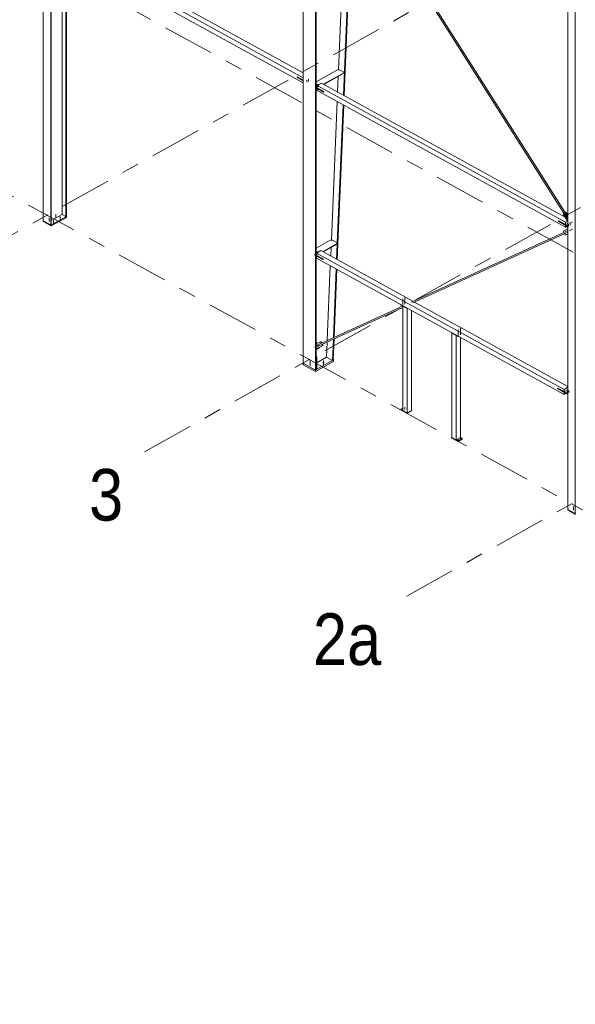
# Model space of a CAD drawing. Header units: millimetres. Extents: x -260 to 160, y -50 to 247.
# Tile 4 of 74: x -75 to -43, y -5 to 52. Entities that reach past the tile are written whole.
import ezdxf

# ---------------------------------------------------------------- set-up
doc = ezdxf.new("R2010")
doc.units = ezdxf.units.MM
for name, pattern in [('XKITLINE00', [0]), ('XKITLINE02', [4, 2, -2]), ('XKITLINE03', [6, 3, -1, 1, -1])]:
    doc.linetypes.add(name, pattern=pattern)
for name, color, linetype, lineweight in [('Element', 2, 'Continuous', 0), ('Spoina', 1, 'Continuous', 0), ('Śruba', 3, 'Continuous', 0)]:
    doc.layers.add(name, color=color, linetype=linetype, lineweight=lineweight)
doc.styles.add('ARIAL', font='ARIAL.TTF')

msp = doc.modelspace()

# ---------------------------------------------------------------- hatches: boundary and pattern name
at = {"layer": 'Śruba'}
for points in [[(-57.899, 47.983), (-57.904, 47.984), (-57.908, 47.985), (-57.912, 47.987), (-57.915, 47.989), (-57.917, 47.992), (-57.919, 47.994), (-57.919, 47.997), (-57.919, 48), (-57.917, 48.002), (-57.915, 48.005), (-57.912, 48.007), (-57.908, 48.009), (-57.904, 48.01), (-57.899, 48.011), (-57.894, 48.011), (-57.889, 48.011), (-57.885, 48.01), (-57.88, 48.009), (-57.876, 48.007), (-57.873, 48.005), (-57.871, 48.002), (-57.87, 48), (-57.869, 47.997), (-57.87, 47.994), (-57.871, 47.992), (-57.873, 47.989), (-57.876, 47.987), (-57.88, 47.985), (-57.885, 47.984), (-57.889, 47.983), (-57.894, 47.983)], [(-73.184, 40.114), (-73.192, 40.115), (-73.198, 40.117), (-73.204, 40.12), (-73.209, 40.123), (-73.213, 40.127), (-73.215, 40.131), (-73.216, 40.135), (-73.215, 40.14), (-73.213, 40.144), (-73.209, 40.148), (-73.204, 40.151), (-73.198, 40.154), (-73.192, 40.156), (-73.184, 40.157), (-73.177, 40.157), (-73.169, 40.157), (-73.162, 40.156), (-73.155, 40.154), (-73.149, 40.151), (-73.144, 40.148), (-73.14, 40.144), (-73.138, 40.14), (-73.137, 40.135), (-73.138, 40.131), (-73.14, 40.127), (-73.144, 40.123), (-73.149, 40.12), (-73.155, 40.117), (-73.162, 40.115), (-73.169, 40.114), (-73.177, 40.114)], [(-72.807, 40.325), (-72.815, 40.327), (-72.821, 40.329), (-72.827, 40.331), (-72.832, 40.335), (-72.836, 40.339), (-72.838, 40.343), (-72.839, 40.347), (-72.838, 40.351), (-72.836, 40.355), (-72.832, 40.359), (-72.827, 40.362), (-72.821, 40.365), (-72.815, 40.367), (-72.807, 40.368), (-72.8, 40.369), (-72.792, 40.368), (-72.784, 40.367), (-72.778, 40.365), (-72.772, 40.362), (-72.767, 40.359), (-72.763, 40.355), (-72.761, 40.351), (-72.76, 40.347), (-72.761, 40.343), (-72.763, 40.339), (-72.767, 40.335), (-72.772, 40.331), (-72.778, 40.329), (-72.784, 40.327), (-72.792, 40.325), (-72.8, 40.325)], [(-57.929, 38.263), (-57.934, 38.264), (-57.938, 38.265), (-57.942, 38.267), (-57.945, 38.269), (-57.947, 38.271), (-57.948, 38.274), (-57.949, 38.277), (-57.948, 38.279), (-57.947, 38.282), (-57.945, 38.285), (-57.942, 38.287), (-57.938, 38.288), (-57.934, 38.29), (-57.929, 38.29), (-57.924, 38.291), (-57.919, 38.29), (-57.914, 38.29), (-57.91, 38.288), (-57.906, 38.287), (-57.903, 38.285), (-57.901, 38.282), (-57.899, 38.279), (-57.899, 38.277), (-57.899, 38.274), (-57.901, 38.271), (-57.903, 38.269), (-57.906, 38.267), (-57.91, 38.265), (-57.914, 38.264), (-57.919, 38.263), (-57.924, 38.263)], [(-52.914, 35.61), (-52.919, 35.611), (-52.923, 35.612), (-52.927, 35.614), (-52.93, 35.616), (-52.932, 35.618), (-52.934, 35.621), (-52.934, 35.623), (-52.934, 35.626), (-52.932, 35.629), (-52.93, 35.631), (-52.927, 35.633), (-52.923, 35.635), (-52.919, 35.636), (-52.914, 35.637), (-52.909, 35.637), (-52.904, 35.637), (-52.9, 35.636), (-52.895, 35.635), (-52.892, 35.633), (-52.889, 35.631), (-52.886, 35.629), (-52.885, 35.626), (-52.884, 35.623), (-52.885, 35.621), (-52.886, 35.618), (-52.889, 35.616), (-52.892, 35.614), (-52.895, 35.612), (-52.9, 35.611), (-52.904, 35.61), (-52.909, 35.61)], [(-52.789, 35.68), (-52.793, 35.681), (-52.798, 35.682), (-52.801, 35.684), (-52.804, 35.686), (-52.807, 35.689), (-52.808, 35.691), (-52.809, 35.694), (-52.808, 35.697), (-52.807, 35.699), (-52.804, 35.702), (-52.801, 35.704), (-52.798, 35.706), (-52.793, 35.707), (-52.789, 35.708), (-52.784, 35.708), (-52.779, 35.708), (-52.774, 35.707), (-52.77, 35.706), (-52.766, 35.704), (-52.763, 35.702), (-52.761, 35.699), (-52.759, 35.697), (-52.759, 35.694), (-52.759, 35.691), (-52.761, 35.689), (-52.763, 35.686), (-52.766, 35.684), (-52.77, 35.682), (-52.774, 35.681), (-52.779, 35.68), (-52.784, 35.68)], [(-49.693, 33.836), (-49.698, 33.837), (-49.702, 33.838), (-49.706, 33.84), (-49.709, 33.842), (-49.711, 33.844), (-49.713, 33.847), (-49.713, 33.849), (-49.713, 33.852), (-49.711, 33.855), (-49.709, 33.857), (-49.706, 33.859), (-49.702, 33.861), (-49.698, 33.862), (-49.693, 33.863), (-49.688, 33.863), (-49.683, 33.863), (-49.679, 33.862), (-49.674, 33.861), (-49.67, 33.859), (-49.667, 33.857), (-49.665, 33.855), (-49.664, 33.852), (-49.663, 33.849), (-49.664, 33.847), (-49.665, 33.844), (-49.667, 33.842), (-49.67, 33.84), (-49.674, 33.838), (-49.679, 33.837), (-49.683, 33.836), (-49.688, 33.836)], [(-49.567, 33.906), (-49.572, 33.907), (-49.576, 33.908), (-49.58, 33.91), (-49.583, 33.912), (-49.586, 33.915), (-49.587, 33.917), (-49.587, 33.92), (-49.587, 33.923), (-49.586, 33.925), (-49.583, 33.928), (-49.58, 33.93), (-49.576, 33.931), (-49.572, 33.933), (-49.567, 33.934), (-49.562, 33.934), (-49.558, 33.934), (-49.553, 33.933), (-49.549, 33.931), (-49.545, 33.93), (-49.542, 33.928), (-49.539, 33.925), (-49.538, 33.923), (-49.537, 33.92), (-49.538, 33.917), (-49.539, 33.915), (-49.542, 33.912), (-49.545, 33.91), (-49.549, 33.908), (-49.553, 33.907), (-49.558, 33.906), (-49.562, 33.906)], [(-57.906, 31.718), (-57.917, 31.72), (-57.927, 31.723), (-57.935, 31.726), (-57.943, 31.731), (-57.948, 31.737), (-57.951, 31.743), (-57.952, 31.749), (-57.951, 31.755), (-57.948, 31.761), (-57.943, 31.767), (-57.935, 31.771), (-57.927, 31.775), (-57.917, 31.778), (-57.906, 31.78), (-57.895, 31.781), (-57.884, 31.78), (-57.873, 31.778), (-57.863, 31.775), (-57.855, 31.771), (-57.847, 31.767), (-57.842, 31.761), (-57.839, 31.755), (-57.838, 31.749), (-57.839, 31.743), (-57.842, 31.737), (-57.847, 31.731), (-57.855, 31.726), (-57.863, 31.723), (-57.873, 31.72), (-57.884, 31.718), (-57.895, 31.717)], [(-57.529, 31.929), (-57.54, 31.931), (-57.55, 31.934), (-57.558, 31.938), (-57.565, 31.943), (-57.571, 31.948), (-57.574, 31.954), (-57.575, 31.96), (-57.574, 31.966), (-57.571, 31.972), (-57.565, 31.978), (-57.558, 31.983), (-57.55, 31.987), (-57.54, 31.99), (-57.529, 31.991), (-57.518, 31.992), (-57.507, 31.991), (-57.496, 31.99), (-57.486, 31.987), (-57.477, 31.983), (-57.47, 31.978), (-57.465, 31.972), (-57.462, 31.966), (-57.461, 31.96), (-57.462, 31.954), (-57.465, 31.948), (-57.47, 31.943), (-57.477, 31.938), (-57.486, 31.934), (-57.496, 31.931), (-57.507, 31.929), (-57.518, 31.929)], [(-43.365, 30.242), (-43.37, 30.243), (-43.374, 30.244), (-43.378, 30.246), (-43.381, 30.248), (-43.383, 30.251), (-43.385, 30.253), (-43.385, 30.256), (-43.385, 30.259), (-43.383, 30.261), (-43.381, 30.264), (-43.378, 30.266), (-43.374, 30.267), (-43.37, 30.269), (-43.365, 30.269), (-43.36, 30.27), (-43.355, 30.269), (-43.351, 30.269), (-43.346, 30.267), (-43.342, 30.266), (-43.339, 30.264), (-43.337, 30.261), (-43.336, 30.259), (-43.335, 30.256), (-43.336, 30.253), (-43.337, 30.251), (-43.339, 30.248), (-43.342, 30.246), (-43.346, 30.244), (-43.351, 30.243), (-43.355, 30.242), (-43.36, 30.242)], [(-52.914, 29.225), (-52.919, 29.226), (-52.923, 29.227), (-52.927, 29.229), (-52.93, 29.231), (-52.932, 29.234), (-52.934, 29.236), (-52.934, 29.239), (-52.934, 29.242), (-52.932, 29.244), (-52.93, 29.247), (-52.927, 29.249), (-52.923, 29.251), (-52.919, 29.252), (-52.914, 29.253), (-52.909, 29.253), (-52.904, 29.253), (-52.9, 29.252), (-52.895, 29.251), (-52.892, 29.249), (-52.889, 29.247), (-52.886, 29.244), (-52.885, 29.242), (-52.884, 29.239), (-52.885, 29.236), (-52.886, 29.234), (-52.889, 29.231), (-52.892, 29.229), (-52.895, 29.227), (-52.9, 29.226), (-52.904, 29.225), (-52.909, 29.225)], [(-49.693, 27.451), (-49.698, 27.452), (-49.702, 27.453), (-49.706, 27.455), (-49.709, 27.457), (-49.711, 27.46), (-49.713, 27.462), (-49.713, 27.465), (-49.713, 27.468), (-49.711, 27.47), (-49.709, 27.473), (-49.706, 27.475), (-49.702, 27.476), (-49.698, 27.478), (-49.693, 27.479), (-49.688, 27.479), (-49.683, 27.479), (-49.679, 27.478), (-49.674, 27.476), (-49.67, 27.475), (-49.667, 27.473), (-49.665, 27.47), (-49.664, 27.468), (-49.663, 27.465), (-49.664, 27.462), (-49.665, 27.46), (-49.667, 27.457), (-49.67, 27.455), (-49.674, 27.453), (-49.679, 27.452), (-49.683, 27.451), (-49.688, 27.451)], [(-49.567, 27.522), (-49.572, 27.523), (-49.576, 27.524), (-49.58, 27.526), (-49.583, 27.528), (-49.586, 27.53), (-49.587, 27.533), (-49.587, 27.535), (-49.587, 27.538), (-49.586, 27.541), (-49.583, 27.543), (-49.58, 27.545), (-49.576, 27.547), (-49.572, 27.548), (-49.567, 27.549), (-49.562, 27.549), (-49.558, 27.549), (-49.553, 27.548), (-49.549, 27.547), (-49.545, 27.545), (-49.542, 27.543), (-49.539, 27.541), (-49.538, 27.538), (-49.537, 27.535), (-49.538, 27.533), (-49.539, 27.53), (-49.542, 27.528), (-49.545, 27.526), (-49.549, 27.524), (-49.553, 27.523), (-49.558, 27.522), (-49.562, 27.522)]]:
    msp.add_hatch(color=256, dxfattribs=at).paths.add_polyline_path(points, flags=17)

# ---------------------------------------------------------------- linework, layer by layer
at = {"layer": 'Element', "linetype": 'XKITLINE00', "lineweight": 0}
for p, q in [((-73.771, 40.183), (-73.771, 72.388)), ((-73.339, 72.151), (-73.339, 39.946)), ((-73.307, 39.964), (-73.307, 72.17)), ((-43.334, 40.253), (-57.941, 63.344)), ((-43.489, 40.658), (-57.676, 63.084)), ((-58.692, 31.908), (-58.692, 61.93)), ((-57.982, 38.214), (-57.982, 61.539)), ((-57.941, 38.236), (-57.941, 61.562)), ((-56.642, 48.947), (-56.161, 60.53)), ((-56.351, 47.476), (-55.83, 60.007)), ((-56.312, 47.455), (-55.793, 59.949)), ((-58.692, 48.766), (-72.977, 56.633)), ((-73.228, 56.492), (-58.692, 48.486)), ((-58.692, 48.189), (-73.228, 56.195)), ((-72.672, 40.548), (-72.672, 55.888)), ((-72.466, 40.435), (-72.466, 55.775)), ((-72.434, 40.453), (-72.434, 55.758)), ((-43.334, 23.42), (-43.334, 55.626)), ((-42.903, 55.388), (-42.903, 23.183)), ((-57.941, 48.254), (-56.705, 48.947)), ((-57.508, 48.113), (-56.297, 48.792)), ((-57.481, 48.099), (-56.297, 48.762)), ((-56.705, 48.947), (-56.579, 48.947)), ((-56.579, 48.947), (-56.297, 48.792)), ((-56.297, 48.762), (-56.297, 48.792)), ((-59.045, 48.533), (-59.032, 48.54)), ((-59.045, 48.503), (-59.045, 48.533)), ((-59.045, 48.533), (-58.692, 48.339)), ((-58.692, 48.309), (-59.045, 48.503)), ((-59.032, 48.54), (-58.692, 48.352)), ((-57.941, 48.041), (-57.832, 48.102)), ((-57.881, 48.039), (-57.629, 48.18)), ((-57.881, 48.039), (-57.881, 47.906)), ((-57.881, 48.039), (-57.871, 48.034)), ((-57.619, 48.175), (-57.871, 48.034)), ((-57.871, 48.034), (-57.619, 48.175)), ((-57.871, 47.9), (-57.871, 48.034)), ((-57.871, 48.034), (-43.469, 40.102)), ((-57.871, 47.9), (-57.871, 48.034)), ((-57.832, 48.102), (-57.768, 48.103)), ((-57.629, 48.18), (-57.619, 48.175)), ((-43.493, 40.395), (-57.619, 48.175)), ((-56.695, 47.666), (-56.658, 48.56)), ((-57.941, 47.925), (-57.503, 47.684)), ((-57.503, 47.654), (-57.941, 47.896)), ((-57.941, 47.87), (-57.919, 47.883)), ((-57.941, 47.841), (-57.941, 47.87)), ((-57.941, 47.841), (-57.892, 47.868)), ((-57.881, 47.906), (-57.871, 47.9)), ((-57.881, 47.862), (-57.881, 47.743)), ((-57.881, 47.743), (-57.871, 47.737)), ((-57.49, 47.691), (-57.871, 47.9)), ((-57.871, 47.737), (-57.871, 47.857)), ((-57.871, 47.737), (-57.871, 47.857)), ((-43.469, 39.805), (-57.871, 47.737)), ((-57.503, 47.684), (-57.49, 47.691)), ((-57.503, 47.654), (-57.503, 47.684)), ((-57.49, 47.661), (-57.503, 47.654)), ((-57.49, 47.661), (-57.49, 47.691)), ((-57.053, 39.052), (-56.719, 47.103)), ((-56.708, 37.925), (-56.335, 46.891)), ((-56.707, 38.897), (-56.374, 46.913)), ((-43.603, 40.569), (-43.561, 40.601)), ((-43.561, 40.601), (-43.556, 40.604)), ((-43.561, 40.601), (-43.334, 40.242)), ((-43.521, 40.633), (-43.479, 40.665)), ((-43.334, 40.337), (-43.521, 40.633)), ((-43.439, 40.688), (-43.479, 40.665)), ((-43.479, 40.665), (-43.334, 40.436)), ((-43.334, 40.522), (-43.439, 40.688)), ((-73.771, 40.197), (-73.771, 40.197)), ((-73.771, 40.138), (-73.771, 40.197)), ((-73.771, 40.197), (-73.771, 40.197)), ((-73.771, 40.183), (-73.339, 39.946)), ((-73.771, 40.138), (-73.314, 39.886)), ((-73.314, 39.946), (-72.434, 40.439)), ((-73.314, 39.886), (-72.434, 40.38)), ((-73.307, 40.192), (-72.672, 40.548)), ((-72.672, 40.548), (-72.466, 40.435)), ((-72.466, 40.435), (-72.434, 40.453)), ((-72.434, 40.439), (-72.447, 40.446)), ((-72.434, 40.38), (-72.434, 40.439)), ((-43.862, 40.171), (-43.85, 40.178)), ((-43.862, 40.141), (-43.862, 40.171)), ((-43.383, 39.907), (-43.862, 40.171)), ((-43.383, 39.877), (-43.862, 40.141)), ((-43.85, 40.178), (-43.469, 39.969)), ((-43.334, 40.143), (-43.603, 40.569)), ((-43.469, 40.102), (-43.35, 40.169)), ((-43.35, 40.169), (-43.469, 40.102)), ((-43.469, 39.969), (-43.469, 40.102)), ((-43.469, 40.102), (-43.459, 40.097)), ((-43.469, 40.102), (-43.469, 39.969)), ((-43.345, 40.161), (-43.459, 40.097)), ((-43.459, 40.097), (-43.459, 39.963)), ((-43.334, 40.033), (-43.459, 39.963)), ((-73.339, 39.946), (-73.307, 39.964)), ((-73.327, 39.953), (-73.314, 39.946)), ((-73.314, 39.886), (-73.314, 39.946)), ((-52.417, 35.461), (-43.565, 39.507)), ((-52.324, 35.41), (-43.334, 39.518)), ((-43.605, 39.584), (-43.334, 39.708)), ((-43.565, 39.607), (-43.605, 39.584)), ((-43.564, 39.505), (-43.605, 39.584)), ((-43.334, 39.712), (-43.565, 39.607)), ((-43.334, 39.61), (-43.564, 39.505)), ((-43.524, 39.429), (-43.334, 39.516)), ((-43.477, 39.895), (-43.446, 39.912)), ((-43.477, 39.865), (-43.477, 39.895)), ((-43.477, 39.895), (-43.334, 39.816)), ((-43.334, 39.787), (-43.477, 39.865)), ((-43.459, 39.963), (-43.469, 39.969)), ((-43.469, 39.9), (-43.469, 39.925)), ((-43.469, 39.9), (-43.469, 39.925)), ((-43.469, 39.805), (-43.469, 39.861)), ((-43.469, 39.805), (-43.469, 39.861)), ((-43.459, 39.8), (-43.469, 39.805)), ((-43.459, 39.905), (-43.459, 39.919)), ((-43.459, 39.8), (-43.459, 39.855)), ((-43.409, 39.828), (-43.459, 39.8)), ((-43.383, 39.877), (-43.383, 39.907)), ((-43.383, 39.907), (-43.334, 39.907)), ((-43.334, 39.878), (-43.383, 39.877)), ((-57.941, 38.59), (-57.116, 39.052)), ((-57.548, 38.388), (-56.673, 38.878)), ((-57.116, 39.052), (-56.99, 39.053)), ((-56.673, 38.878), (-56.99, 39.053)), ((-56.673, 38.848), (-56.673, 38.878)), ((-43.524, 39.429), (-43.504, 39.441)), ((-43.483, 39.35), (-43.524, 39.429)), ((-43.334, 39.418), (-43.483, 39.35)), ((-57.941, 38.338), (-57.872, 38.377)), ((-57.921, 38.314), (-57.669, 38.455)), ((-57.921, 38.314), (-57.921, 38.18)), ((-57.921, 38.314), (-57.911, 38.308)), ((-57.911, 38.308), (-57.659, 38.449)), ((-57.911, 38.308), (-57.659, 38.449)), ((-57.911, 38.174), (-57.911, 38.308)), ((-57.911, 38.308), (-43.545, 30.396)), ((-57.911, 38.174), (-57.911, 38.308)), ((-57.872, 38.377), (-57.808, 38.377)), ((-57.669, 38.455), (-57.659, 38.449)), ((-57.659, 38.449), (-52.317, 35.507)), ((-57.521, 38.373), (-56.673, 38.848)), ((-57.091, 38.136), (-57.071, 38.625)), ((-56.746, 37.946), (-56.71, 38.827)), ((-58.022, 38.222), (-58.022, 38.236)), ((-58.022, 38.192), (-58.022, 38.222)), ((-57.543, 37.958), (-58.022, 38.222)), ((-58.022, 38.206), (-58.022, 38.192)), ((-57.543, 37.928), (-58.022, 38.192)), ((-57.982, 31.517), (-57.982, 38.17)), ((-57.941, 31.54), (-57.941, 38.148)), ((-57.921, 38.18), (-57.911, 38.174)), ((-57.921, 38.136), (-57.921, 38.017)), ((-57.921, 38.017), (-57.911, 38.011)), ((-57.53, 37.965), (-57.911, 38.174)), ((-57.911, 38.131), (-57.911, 38.011)), ((-57.911, 38.011), (-57.911, 38.131)), ((-57.911, 38.011), (-43.545, 30.099)), ((-57.53, 37.965), (-57.543, 37.958)), ((-57.543, 37.928), (-57.543, 37.958)), ((-57.53, 37.935), (-57.543, 37.928)), ((-57.53, 37.935), (-57.53, 37.965)), ((-57.295, 33.232), (-57.115, 37.573)), ((-56.935, 33.397), (-56.77, 37.383)), ((-56.895, 33.415), (-56.731, 37.362)), ((-52.224, 35.456), (-43.334, 30.559)), ((-57.82, 32.898), (-52.909, 35.143)), ((-57.629, 33.08), (-52.916, 35.233)), ((-53.018, 35.289), (-53.018, 35.316)), ((-52.655, 35.09), (-53.018, 35.289)), ((-52.904, 35.227), (-52.909, 35.224)), ((-52.909, 35.224), (-52.655, 35.084)), ((-52.909, 29.169), (-52.909, 35.224)), ((-52.655, 35.09), (-52.655, 35.117)), ((-52.631, 35.103), (-52.655, 35.09)), ((-52.655, 35.084), (-52.626, 35.101)), ((-52.655, 35.084), (-52.655, 29.029)), ((-52.404, 29.17), (-52.404, 34.978)), ((-57.941, 33.037), (-57.65, 33.17)), ((-57.691, 33.148), (-57.65, 33.17)), ((-57.65, 33.17), (-57.609, 33.091)), ((-56.99, 32.075), (-56.939, 33.301)), ((-56.95, 32.095), (-56.899, 33.319)), ((-50.058, 33.665), (-50.068, 33.659)), ((-50.068, 33.659), (-49.814, 33.52)), ((-50.068, 27.604), (-50.068, 33.659)), ((-50.058, 33.659), (-50.058, 33.686)), ((-49.695, 33.459), (-50.058, 33.659)), ((-49.814, 33.52), (-49.809, 33.522)), ((-49.814, 33.52), (-49.814, 27.465)), ((-49.695, 33.459), (-49.695, 33.487)), ((-49.671, 33.473), (-49.695, 33.459)), ((-49.563, 27.606), (-49.563, 33.414)), ((-57.941, 33.033), (-57.691, 33.148)), ((-57.941, 33.114), (-57.92, 33.102)), ((-57.92, 33.102), (-57.941, 33.09)), ((-57.939, 33.038), (-57.941, 33.043)), ((-57.568, 32.914), (-57.941, 32.743)), ((-57.941, 32.686), (-57.795, 32.763)), ((-57.897, 33.057), (-57.92, 33.102)), ((-57.649, 33.068), (-57.88, 32.963)), ((-57.874, 32.952), (-57.88, 32.963)), ((-57.872, 32.961), (-57.876, 32.941)), ((-57.876, 32.941), (-57.87, 32.919)), ((-57.863, 32.971), (-57.872, 32.961)), ((-57.87, 32.919), (-57.856, 32.903)), ((-57.856, 32.903), (-57.838, 32.895)), ((-57.84, 32.887), (-57.846, 32.899)), ((-57.84, 32.887), (-57.609, 32.993)), ((-57.84, 32.887), (-57.82, 32.898)), ((-57.838, 32.895), (-57.82, 32.898)), ((-57.795, 32.763), (-57.814, 32.801)), ((-57.755, 32.786), (-57.795, 32.763)), ((-57.755, 32.786), (-57.773, 32.82)), ((-57.691, 33.148), (-57.649, 33.068)), ((-57.649, 33.068), (-57.609, 33.091)), ((-57.609, 32.993), (-57.589, 33.004)), ((-57.609, 32.993), (-57.568, 32.914)), ((-57.528, 32.936), (-57.568, 33.013)), ((-57.568, 32.914), (-57.528, 32.936)), ((-57.335, 32.263), (-57.299, 33.137)), ((-57.972, 31.523), (-56.928, 32.108)), ((-56.928, 32.019), (-57.972, 31.434)), ((-57.941, 31.923), (-57.335, 32.263)), ((-57.335, 32.265), (-56.99, 32.075)), ((-56.99, 32.075), (-56.95, 32.095)), ((-56.949, 32.119), (-56.928, 32.108)), ((-56.928, 32.108), (-56.928, 32.019)), ((-58.692, 31.908), (-57.982, 31.517)), ((-58.682, 31.825), (-58.682, 31.903)), ((-57.972, 31.434), (-58.682, 31.825)), ((-57.982, 31.517), (-57.941, 31.54)), ((-57.972, 31.434), (-57.972, 31.523)), ((-43.938, 30.465), (-43.925, 30.472)), ((-43.938, 30.435), (-43.938, 30.465)), ((-43.458, 30.201), (-43.938, 30.465)), ((-43.458, 30.171), (-43.938, 30.435)), ((-43.925, 30.472), (-43.545, 30.262)), ((-43.545, 30.396), (-43.334, 30.514)), ((-43.334, 30.514), (-43.545, 30.396)), ((-43.545, 30.262), (-43.545, 30.396)), ((-43.545, 30.396), (-43.534, 30.39)), ((-43.545, 30.396), (-43.545, 30.262)), ((-43.334, 30.503), (-43.534, 30.39)), ((-43.534, 30.39), (-43.534, 30.257)), ((-43.334, 30.369), (-43.534, 30.257)), ((-43.534, 30.257), (-43.545, 30.262)), ((-43.545, 30.099), (-43.545, 30.219)), ((-43.545, 30.099), (-43.545, 30.219)), ((-43.534, 30.093), (-43.545, 30.099)), ((-43.534, 30.213), (-43.534, 30.093)), ((-43.534, 30.093), (-43.409, 30.164)), ((-43.458, 30.171), (-43.458, 30.201)), ((-43.458, 30.201), (-43.334, 30.201)), ((-43.334, 30.171), (-43.458, 30.171)), ((-43.422, 30.171), (-43.334, 30.123)), ((-43.369, 30.171), (-43.334, 30.152)), ((-53.018, 29.235), (-52.909, 29.296)), ((-53.018, 29.205), (-53.018, 29.235)), ((-53.018, 29.235), (-52.909, 29.174)), ((-52.655, 29.005), (-53.018, 29.205)), ((-52.909, 29.169), (-52.655, 29.029)), ((-52.655, 29.029), (-52.404, 29.17)), ((-52.414, 29.164), (-52.414, 29.14)), ((-52.414, 29.14), (-52.655, 29.005)), ((-52.655, 29.005), (-52.655, 29.029)), ((-50.068, 27.604), (-49.814, 27.465)), ((-50.058, 27.575), (-50.058, 27.599)), ((-49.695, 27.375), (-50.058, 27.575)), ((-49.814, 27.465), (-49.563, 27.606)), ((-49.809, 27.467), (-49.695, 27.405)), ((-49.695, 27.405), (-49.454, 27.54)), ((-49.454, 27.51), (-49.695, 27.375)), ((-49.568, 27.603), (-49.454, 27.54)), ((-49.454, 27.54), (-49.454, 27.51)), ((-49.695, 27.405), (-49.695, 27.375)), ((-43.334, 23.434), (-43.334, 23.435)), ((-43.334, 23.434), (-43.334, 23.434)), ((-43.334, 23.375), (-43.334, 23.434)), ((-43.334, 23.42), (-42.903, 23.183)), ((-43.334, 23.375), (-42.878, 23.124)), ((-42.903, 23.183), (-42.871, 23.201))]:
    msp.add_line(p, q, dxfattribs=at)
at = {"layer": 'Spoina', "linetype": 'XKITLINE03', "lineweight": 0}
for p, q in [((-234.857, 144.014), (22.839, 2.09)), ((-248.058, 136.616), (9.638, -5.308)), ((-83.109, 35.155), (41.602, 105.048)), ((-67.891, 26.774), (56.82, 96.667)), ((-52.673, 18.392), (72.038, 88.286))]:
    msp.add_line(p, q, dxfattribs=at)
at = {"layer": 'Śruba', "linetype": 'XKITLINE02', "lineweight": 0}
for p, q in [((-58.477, 48.348), (-58.477, 48.229)), ((-58.377, 48.404), (-58.377, 48.286)), ((-57.794, 48.083), (-57.794, 47.964)), ((-73.43, 40.139), (-73.43, 40.352)), ((-73.053, 40.35), (-73.053, 40.564)), ((-43.23, 40.037), (-43.067, 40.128)), ((-43.194, 40.043), (-43.194, 39.924)), ((-43.295, 39.986), (-43.295, 39.867)), ((-43.23, 39.606), (-43.067, 39.698)), ((-57.844, 38.352), (-57.844, 38.233)), ((-58.026, 32.845), (-57.863, 32.936)), ((-58.275, 31.759), (-58.275, 32.068)), ((-57.898, 31.971), (-57.898, 32.28)), ((-43.28, 30.331), (-43.28, 30.212)), ((-52.784, 29.229), (-52.784, 29.36)), ((-42.994, 23.376), (-42.994, 23.59))]:
    msp.add_line(p, q, dxfattribs=at)
at = {"layer": 'Śruba', "linetype": 'XKITLINE00', "lineweight": 0}
for p, q in [((-57.894, 48.027), (-57.894, 47.908)), ((-73.177, 39.999), (-73.177, 40.213)), ((-72.8, 40.21), (-72.8, 40.424)), ((-57.924, 38.306), (-57.924, 38.188)), ((-52.909, 35.652), (-52.909, 35.266)), ((-52.784, 35.722), (-52.784, 35.336)), ((-49.688, 33.878), (-49.688, 33.492)), ((-49.562, 33.948), (-49.562, 33.562)), ((-57.518, 31.761), (-57.518, 32.07)), ((-57.895, 31.55), (-57.895, 31.859)), ((-43.36, 30.286), (-43.36, 30.167)), ((-52.909, 29.159), (-52.909, 29.289)), ((-49.688, 27.385), (-49.688, 27.515)), ((-49.562, 27.455), (-49.562, 27.586))]:
    msp.add_line(p, q, dxfattribs=at)

# ---------------------------------------------------------------- texts
at = {"layer": 'Spoina', "style": 'ARIAL', "width": 0.85}
for s, p in [('3', (-71.116, 22.774)), ('2a', (-58.123, 14.392))]:
    msp.add_text(s, height=3, dxfattribs=at).set_placement(p)

doc.saveas('drawing.dxf')
